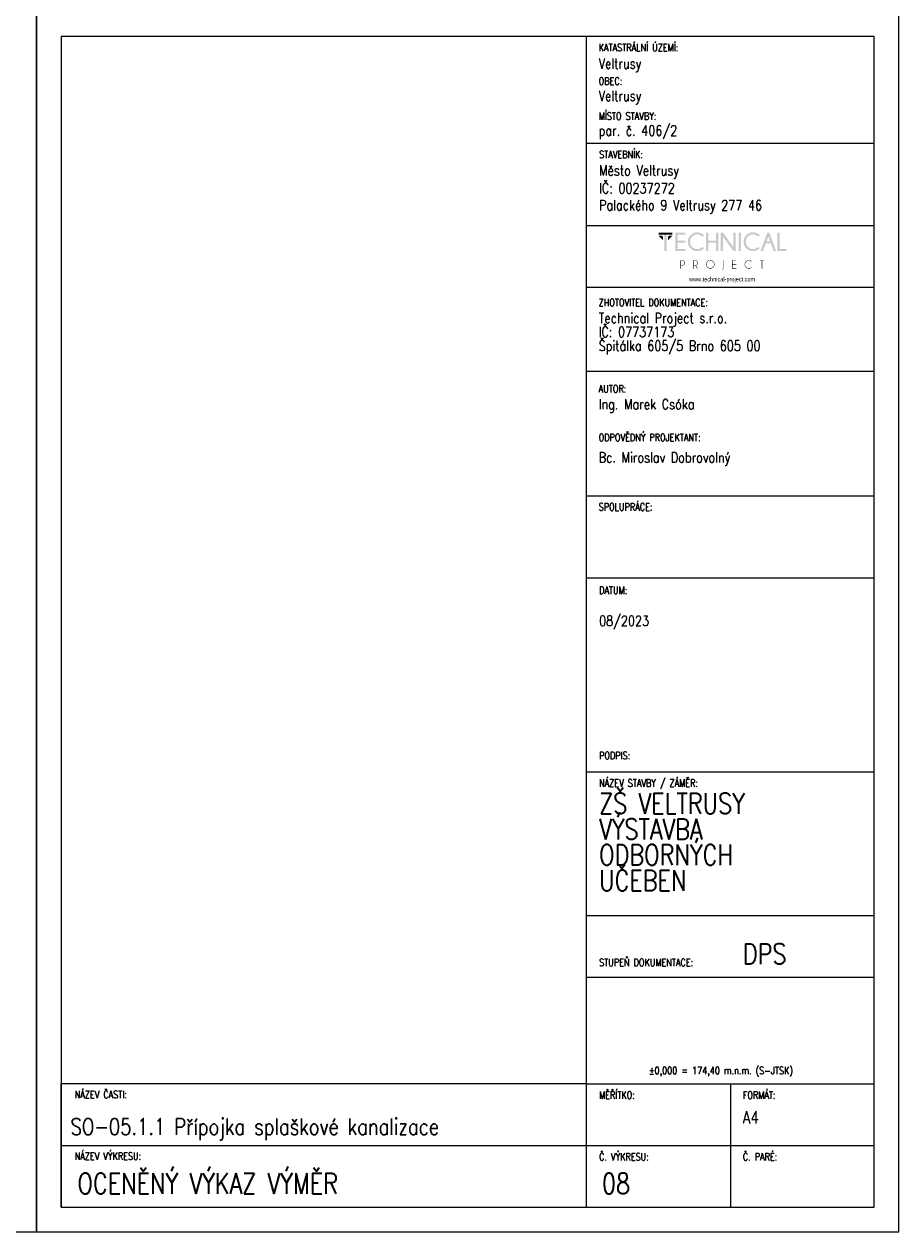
# Model space of a CAD drawing. Header units: millimetres. Extents: x -744 to 2301, y 2052 to 2943.
# Tile 23 of 31: x 1668 to 1881, y 2052 to 2346. Entities that reach past the tile are written whole.
import ezdxf

# ---------------------------------------------------------------- set-up
doc = ezdxf.new("R2010")
doc.units = ezdxf.units.MM
doc.header["$MEASUREMENT"] = 0
doc.layers.add('NETISK', color=7, linetype='Continuous', plot=False)
doc.layers.add('TP_01_Rozpiska', color=7, linetype='Continuous', lineweight=5)
doc.layers.add('Znojmoprojekt - Popisy.Znojmoprojekt', color=7, linetype='Continuous')
doc.styles.add('GENERATED_STYLE_4', font='arial.ttf')
doc.styles.add('ROMANS', font='romans.shx', dxfattribs={"width": 0.8})

# ---------------------------------------------------------------- blocks, each defined once
blk = doc.blocks.new('*U24')
for p, q in [((-210, 291), (-210, 297)), ((-210, 297), (-210, 0)), ((0, 0), (0, 297)), ((-6, 291), (-204, 291)), ((-204, 291), (-204, 6)), ((-6, 6), (-6, 291)), ((-210, 6), (-210, 0)), ((-204, 6), (-6, 6)), ((-210, 0), (0, 0))]:
    blk.add_line(p, q)
blk = doc.blocks.new('A$C01D51CA2')
at = {"layer": 'TP_01_Rozpiska'}
for points in [[(-45.09, 17.59), (-45.09, 16.91), (-40.45, 16.91), (-40.45, 17.59)], [(-45.09, 16.5), (-43.58, 14.97), (-43.58, 16.09), (-43.97, 16.5)], [(-43.15, 17.03), (-43.15, 11.39), (-42.38, 11.39), (-42.38, 17.03)], [(-40.45, 16.5), (-41.97, 14.97), (-41.97, 16.09), (-41.57, 16.5)], [(-36.03, 17.59), (-36.03, 16.91), (-38.63, 16.91), (-38.63, 14.83), (-36.03, 14.83), (-36.03, 14.15), (-38.63, 14.15), (-38.63, 12.08), (-36.03, 12.08), (-36.03, 11.39), (-39.4, 11.39), (-39.4, 17.59)], [(-28.26, 14.15), (-28.26, 11.39), (-29.05, 11.39), (-29.05, 17.59), (-28.26, 17.59), (-28.26, 14.83), (-25.73, 14.83), (-25.73, 17.59), (-24.94, 17.59), (-24.94, 11.39), (-25.73, 11.39), (-25.73, 14.15)], [(-23.29, 17.59), (-19.78, 12.64), (-19.78, 17.59), (-19, 17.59), (-19, 11.39), (-19.86, 11.39), (-23.29, 16.22), (-23.29, 11.39), (-24.07, 11.39), (-24.07, 17.59)], [(-18, 17.59), (-18, 11.39), (-17.23, 11.39), (-17.23, 17.59)], [(-4.92, 11.41), (-4.92, 17.59), (-4.14, 17.59), (-4.14, 12.08), (-1.91, 12.08), (-1.91, 11.41)], [(-18.85, 8.23), (-18.85, 8.07), (-20.1, 8.07), (-20.1, 6.92), (-18.85, 6.92), (-18.85, 6.76), (-20.1, 6.76), (-20.1, 5.6), (-18.85, 5.6), (-18.85, 5.44), (-20.25, 5.44), (-20.25, 8.23)], [(-10.06, 8.07), (-10.06, 5.44), (-10.22, 5.44), (-10.22, 8.07), (-10.93, 8.07), (-10.93, 8.23), (-9.35, 8.23), (-9.35, 8.07)]]:
    blk.add_hatch(color=256, dxfattribs=at).paths.add_polyline_path(points)
h = blk.add_hatch(color=256, dxfattribs=at)
edge = h.paths.add_edge_path()
edge.add_line((-30.26, 12.76), (-29.72, 12.28))
edge.add_spline(control_points=[(-29.72, 12.28), (-30.41, 11.65), (-31.18, 11.32), (-32.02, 11.32), (-32.02, 11.32), (-32.93, 11.32), (-33.68, 11.64), (-34.31, 12.26), (-34.31, 12.26), (-34.93, 12.89), (-35.23, 13.63), (-35.23, 14.5), (-35.23, 14.5), (-35.23, 15.35), (-34.93, 16.09), (-34.31, 16.72), (-34.31, 16.72), (-33.68, 17.36), (-32.93, 17.67), (-32.02, 17.67), (-32.02, 17.67), (-31.18, 17.67), (-30.41, 17.34), (-29.72, 16.7)], knot_values=[0, 0, 0, 0, 0.041667, 0.041667, 0.041667, 0.041767, 0.083333, 0.083333, 0.083333, 0.083433, 0.125, 0.125, 0.125, 0.1251, 0.166667, 0.166667, 0.166667, 0.166767, 0.208333, 0.208333, 0.208333, 0.208433, 1, 1, 1, 1], degree=3, periodic=0)
edge.add_line((-29.72, 16.7), (-30.26, 16.22))
edge.add_spline(control_points=[(-30.26, 16.22), (-30.82, 16.73), (-31.41, 16.98), (-32.02, 16.98), (-32.02, 16.98), (-32.68, 16.98), (-33.25, 16.73), (-33.73, 16.26), (-33.73, 16.26), (-34.21, 15.78), (-34.45, 15.19), (-34.45, 14.5), (-34.45, 14.5), (-34.45, 13.79), (-34.21, 13.22), (-33.73, 12.72), (-33.73, 12.72), (-33.25, 12.25), (-32.68, 12.02), (-32.02, 12.02), (-32.02, 12.02), (-31.41, 12.02), (-30.82, 12.26), (-30.26, 12.76)], knot_values=[0, 0, 0, 0, 0.041667, 0.041667, 0.041667, 0.041767, 0.083333, 0.083333, 0.083333, 0.083433, 0.125, 0.125, 0.125, 0.1251, 0.166667, 0.166667, 0.166667, 0.166767, 0.208333, 0.208333, 0.208333, 0.208433, 1, 1, 1, 1], degree=3, periodic=0)
h = blk.add_hatch(color=256, dxfattribs=at)
edge = h.paths.add_edge_path()
edge.add_line((-11.41, 12.76), (-10.87, 12.28))
edge.add_spline(control_points=[(-10.87, 12.28), (-11.56, 11.65), (-12.33, 11.32), (-13.17, 11.32), (-13.17, 11.32), (-14.07, 11.32), (-14.83, 11.64), (-15.45, 12.26), (-15.45, 12.26), (-16.08, 12.89), (-16.37, 13.63), (-16.37, 14.5), (-16.37, 14.5), (-16.37, 15.35), (-16.08, 16.09), (-15.45, 16.72), (-15.45, 16.72), (-14.83, 17.36), (-14.07, 17.67), (-13.17, 17.67), (-13.17, 17.67), (-12.33, 17.67), (-11.56, 17.34), (-10.87, 16.7)], knot_values=[0, 0, 0, 0, 0.041667, 0.041667, 0.041667, 0.041767, 0.083333, 0.083333, 0.083333, 0.083433, 0.125, 0.125, 0.125, 0.1251, 0.166667, 0.166667, 0.166667, 0.166767, 0.208333, 0.208333, 0.208333, 0.208433, 1, 1, 1, 1], degree=3, periodic=0)
edge.add_line((-10.87, 16.7), (-11.41, 16.22))
edge.add_spline(control_points=[(-11.41, 16.22), (-11.97, 16.73), (-12.56, 16.98), (-13.17, 16.98), (-13.17, 16.98), (-13.82, 16.98), (-14.4, 16.73), (-14.88, 16.26), (-14.88, 16.26), (-15.35, 15.78), (-15.6, 15.19), (-15.6, 14.5), (-15.6, 14.5), (-15.6, 13.79), (-15.35, 13.22), (-14.88, 12.72), (-14.88, 12.72), (-14.4, 12.25), (-13.82, 12.02), (-13.17, 12.02), (-13.17, 12.02), (-12.56, 12.02), (-11.97, 12.26), (-11.41, 12.76)], knot_values=[0, 0, 0, 0, 0.041667, 0.041667, 0.041667, 0.041767, 0.083333, 0.083333, 0.083333, 0.083433, 0.125, 0.125, 0.125, 0.1251, 0.166667, 0.166667, 0.166667, 0.166767, 0.208333, 0.208333, 0.208333, 0.208433, 1, 1, 1, 1], degree=3, periodic=0)
h = blk.add_hatch(color=256, dxfattribs=at)
h.paths.add_polyline_path([(-7.4, 14.65), (-7.99, 16.29), (-8.6, 14.65)])
h.paths.add_polyline_path([(-7.64, 17.59), (-5.41, 11.41), (-6.21, 11.41), (-7.15, 13.97), (-8.83, 13.97), (-9.78, 11.41), (-10.6, 11.41), (-8.33, 17.59)])
h = blk.add_hatch(color=256, dxfattribs=at)
edge = h.paths.add_edge_path()
edge.add_line((-37.56, 8.07), (-37.56, 6.57))
edge.add_line((-37.56, 6.57), (-37.08, 6.57))
edge.add_spline(control_points=[(-37.08, 6.57), (-36.89, 6.57), (-36.71, 6.64), (-36.56, 6.79), (-36.56, 6.79), (-36.41, 6.94), (-36.34, 7.12), (-36.34, 7.33), (-36.34, 7.33), (-36.34, 7.53), (-36.41, 7.71), (-36.56, 7.86), (-36.56, 7.86), (-36.71, 8), (-36.89, 8.07), (-37.08, 8.07)], knot_values=[0, 0, 0, 0, 0.0625, 0.0625, 0.0625, 0.0626, 0.125, 0.125, 0.125, 0.1251, 0.1875, 0.1875, 0.1875, 0.1876, 1, 1, 1, 1], degree=3, periodic=0)
edge.add_line((-37.08, 8.07), (-37.56, 8.07))
edge = h.paths.add_edge_path()
edge.add_line((-37.56, 6.41), (-37.56, 5.44))
edge.add_line((-37.56, 5.44), (-37.73, 5.44))
edge.add_line((-37.73, 5.44), (-37.73, 8.23))
edge.add_line((-37.73, 8.23), (-36.99, 8.23))
edge.add_spline(control_points=[(-36.99, 8.23), (-36.77, 8.2), (-36.59, 8.12), (-36.44, 7.97), (-36.44, 7.97), (-36.28, 7.79), (-36.18, 7.58), (-36.18, 7.33), (-36.18, 7.33), (-36.18, 7.07), (-36.28, 6.85), (-36.44, 6.67), (-36.44, 6.67), (-36.62, 6.51), (-36.84, 6.41), (-37.08, 6.41)], knot_values=[0, 0, 0, 0, 0.0625, 0.0625, 0.0625, 0.0626, 0.125, 0.125, 0.125, 0.1251, 0.1875, 0.1875, 0.1875, 0.1876, 1, 1, 1, 1], degree=3, periodic=0)
edge.add_line((-37.08, 6.41), (-37.56, 6.41))
h = blk.add_hatch(color=256, dxfattribs=at)
edge = h.paths.add_edge_path()
edge.add_line((-33.17, 8.07), (-33.17, 6.57))
edge.add_line((-33.17, 6.57), (-32.71, 6.57))
edge.add_spline(control_points=[(-32.71, 6.57), (-32.5, 6.57), (-32.32, 6.64), (-32.17, 6.79), (-32.17, 6.79), (-32.02, 6.94), (-31.96, 7.12), (-31.96, 7.33), (-31.96, 7.33), (-31.96, 7.53), (-32.02, 7.71), (-32.17, 7.86), (-32.17, 7.86), (-32.32, 8), (-32.5, 8.07), (-32.71, 8.07)], knot_values=[0, 0, 0, 0, 0.0625, 0.0625, 0.0625, 0.0626, 0.125, 0.125, 0.125, 0.1251, 0.1875, 0.1875, 0.1875, 0.1876, 1, 1, 1, 1], degree=3, periodic=0)
edge.add_line((-32.71, 8.07), (-33.17, 8.07))
edge = h.paths.add_edge_path()
edge.add_line((-32.66, 6.41), (-33.17, 6.41))
edge.add_line((-33.17, 6.41), (-33.17, 5.44))
edge.add_line((-33.17, 5.44), (-33.34, 5.44))
edge.add_line((-33.34, 5.44), (-33.34, 8.23))
edge.add_line((-33.34, 8.23), (-32.61, 8.23))
edge.add_spline(control_points=[(-32.61, 8.23), (-32.4, 8.2), (-32.22, 8.12), (-32.07, 7.97), (-32.07, 7.97), (-31.89, 7.79), (-31.79, 7.58), (-31.79, 7.33), (-31.79, 7.33), (-31.79, 7.07), (-31.89, 6.85), (-32.07, 6.69), (-32.07, 6.69), (-32.19, 6.56), (-32.33, 6.48), (-32.48, 6.44)], knot_values=[0, 0, 0, 0, 0.0625, 0.0625, 0.0625, 0.0626, 0.125, 0.125, 0.125, 0.1251, 0.1875, 0.1875, 0.1875, 0.1876, 1, 1, 1, 1], degree=3, periodic=0)
edge.add_line((-32.48, 6.44), (-31.84, 5.44))
edge.add_line((-31.84, 5.44), (-32.04, 5.44))
edge.add_line((-32.04, 5.44), (-32.66, 6.41))
h = blk.add_hatch(color=256, dxfattribs=at)
edge = h.paths.add_edge_path()
edge.add_spline(control_points=[(-27.62, 8.12), (-27.98, 8.12), (-28.27, 7.99), (-28.52, 7.74), (-28.52, 7.74), (-28.77, 7.49), (-28.9, 7.2), (-28.9, 6.84), (-28.9, 6.84), (-28.9, 6.49), (-28.77, 6.2), (-28.52, 5.95), (-28.52, 5.95), (-28.27, 5.7), (-27.98, 5.57), (-27.62, 5.57), (-27.62, 5.57), (-27.27, 5.57), (-26.98, 5.7), (-26.73, 5.95), (-26.73, 5.95), (-26.47, 6.2), (-26.35, 6.49), (-26.35, 6.84), (-26.35, 6.84), (-26.35, 7.2), (-26.47, 7.49), (-26.73, 7.74), (-26.73, 7.74), (-26.98, 7.99), (-27.27, 8.12), (-27.62, 8.12)], knot_values=[0, 0, 0, 0, 0.03125, 0.03125, 0.03125, 0.03135, 0.0625, 0.0625, 0.0625, 0.0626, 0.09375, 0.09375, 0.09375, 0.09385, 0.125, 0.125, 0.125, 0.1251, 0.15625, 0.15625, 0.15625, 0.15635, 0.1875, 0.1875, 0.1875, 0.1876, 0.21875, 0.21875, 0.21875, 0.21885, 1, 1, 1, 1], degree=3, periodic=0)
edge = h.paths.add_edge_path()
edge.add_spline(control_points=[(-26.61, 7.86), (-26.33, 7.58), (-26.19, 7.23), (-26.19, 6.84), (-26.19, 6.84), (-26.19, 6.44), (-26.33, 6.11), (-26.61, 5.83), (-26.61, 5.83), (-26.89, 5.56), (-27.22, 5.41), (-27.62, 5.41), (-27.62, 5.41), (-28.01, 5.41), (-28.36, 5.56), (-28.64, 5.83), (-28.64, 5.83), (-28.91, 6.11), (-29.05, 6.44), (-29.05, 6.84), (-29.05, 6.84), (-29.05, 7.23), (-28.91, 7.58), (-28.64, 7.86), (-28.64, 7.86), (-28.36, 8.14), (-28.01, 8.28), (-27.62, 8.28), (-27.62, 8.28), (-27.22, 8.28), (-26.89, 8.14), (-26.61, 7.86)], knot_values=[0, 0, 0, 0, 0.03125, 0.03125, 0.03125, 0.03135, 0.0625, 0.0625, 0.0625, 0.0626, 0.09375, 0.09375, 0.09375, 0.09385, 0.125, 0.125, 0.125, 0.1251, 0.15625, 0.15625, 0.15625, 0.15635, 0.1875, 0.1875, 0.1875, 0.1876, 0.21875, 0.21875, 0.21875, 0.21885, 1, 1, 1, 1], degree=3, periodic=0)
h = blk.add_hatch(color=256, dxfattribs=at)
edge = h.paths.add_edge_path()
edge.add_spline(control_points=[(-23.19, 5.39), (-23.19, 5.24), (-23.24, 5.13), (-23.34, 5.05), (-23.34, 5.05), (-23.44, 4.95), (-23.56, 4.9), (-23.69, 4.9)], knot_values=[0, 0, 0, 0, 0.125, 0.125, 0.125, 0.1251, 1, 1, 1, 1], degree=3, periodic=0)
edge.add_line((-23.69, 4.9), (-23.69, 5.05))
edge.add_spline(control_points=[(-23.69, 5.05), (-23.59, 5.05), (-23.52, 5.08), (-23.44, 5.14), (-23.44, 5.14), (-23.39, 5.21), (-23.36, 5.29), (-23.36, 5.41)], knot_values=[0, 0, 0, 0, 0.125, 0.125, 0.125, 0.1251, 1, 1, 1, 1], degree=3, periodic=0)
edge.add_line((-23.36, 5.41), (-23.36, 8.23))
edge.add_line((-23.36, 8.23), (-23.19, 8.23))
edge.add_line((-23.19, 8.23), (-23.19, 5.39))
h = blk.add_hatch(color=256, dxfattribs=at)
edge = h.paths.add_edge_path()
edge.add_line((-13.73, 5.88), (-13.61, 5.79))
edge.add_spline(control_points=[(-13.61, 5.79), (-13.87, 5.54), (-14.2, 5.41), (-14.56, 5.41), (-14.56, 5.41), (-14.96, 5.41), (-15.3, 5.56), (-15.58, 5.83), (-15.58, 5.83), (-15.86, 6.11), (-15.99, 6.44), (-15.99, 6.84), (-15.99, 6.84), (-15.99, 7.23), (-15.86, 7.58), (-15.58, 7.86), (-15.58, 7.86), (-15.3, 8.14), (-14.96, 8.27), (-14.56, 8.27), (-14.56, 8.27), (-14.2, 8.27), (-13.87, 8.15), (-13.61, 7.89)], knot_values=[0, 0, 0, 0, 0.041667, 0.041667, 0.041667, 0.041767, 0.083333, 0.083333, 0.083333, 0.083433, 0.125, 0.125, 0.125, 0.1251, 0.166667, 0.166667, 0.166667, 0.166767, 0.208333, 0.208333, 0.208333, 0.208433, 1, 1, 1, 1], degree=3, periodic=0)
edge.add_line((-13.61, 7.89), (-13.73, 7.79))
edge.add_spline(control_points=[(-13.73, 7.79), (-13.97, 8), (-14.25, 8.1), (-14.56, 8.1), (-14.56, 8.1), (-14.93, 8.1), (-15.22, 7.99), (-15.47, 7.74), (-15.47, 7.74), (-15.72, 7.49), (-15.85, 7.2), (-15.85, 6.84), (-15.85, 6.84), (-15.85, 6.49), (-15.72, 6.2), (-15.47, 5.95), (-15.47, 5.95), (-15.22, 5.7), (-14.93, 5.57), (-14.56, 5.57), (-14.56, 5.57), (-14.25, 5.57), (-13.97, 5.67), (-13.73, 5.88)], knot_values=[0, 0, 0, 0, 0.041667, 0.041667, 0.041667, 0.041767, 0.083333, 0.083333, 0.083333, 0.083433, 0.125, 0.125, 0.125, 0.1251, 0.166667, 0.166667, 0.166667, 0.166767, 0.208333, 0.208333, 0.208333, 0.208433, 1, 1, 1, 1], degree=3, periodic=0)
at = {"layer": 'Znojmoprojekt - Popisy.Znojmoprojekt', "color": 7, "linetype": 'Continuous', "lineweight": 13, "insert": (-23.61, 1.59), "char_height": 1.5, "width": 19.5072, "attachment_point": 5, "style": 'GENERATED_STYLE_4'}
blk.add_mtext('\\A1;{\\fBahnschrift Light|b0|i0|c238|p34;\\W0.75;www.technical-project.com}', dxfattribs=at)

msp = doc.modelspace()

# ---------------------------------------------------------------- linework, layer by layer
at = {"layer": 'TP_01_Rozpiska'}
for p, q in [((1804.88, 2057.81), (1804.88, 2342.81)), ((1804.88, 2316.81), (1874.98, 2316.81)), ((1804.88, 2296.81), (1874.88, 2296.81)), ((1804.88, 2281.74), (1874.88, 2281.74)), ((1804.88, 2261.29), (1874.88, 2261.29)), ((1804.88, 2230.98), (1874.88, 2230.98)), ((1804.88, 2210.98), (1874.88, 2210.98)), ((1804.88, 2163.78), (1874.98, 2163.78)), ((1804.88, 2128.78), (1874.98, 2128.78)), ((1804.88, 2087.81), (1676.98, 2087.81)), ((1676.98, 2057.81), (1676.98, 2087.81)), ((1804.88, 2087.81), (1874.98, 2087.81)), ((1839.98, 2087.81), (1839.98, 2057.81)), ((1676.98, 2072.81), (1874.98, 2072.81))]:
    msp.add_line(p, q, dxfattribs=at)
at = {"layer": 'TP_01_Rozpiska', "color": 7, "linetype": 'Continuous', "lineweight": 13}
msp.add_line((1804.88, 2113.78), (1874.98, 2113.78), dxfattribs=at)

# ---------------------------------------------------------------- block references
at = {"xscale": 0.7200000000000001, "yscale": 0.7200000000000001, "zscale": 0.7200000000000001}
msp.add_blockref('A$C01D51CA2', (1854.95, 2282.4), dxfattribs=at)
at = {"layer": 'NETISK'}
for p in [(1670.98, 2051.81), (1880.98, 2051.81)]:
    msp.add_blockref('*U24', p, dxfattribs=at)

# ---------------------------------------------------------------- texts
at = {"color": 7, "linetype": 'Continuous', "lineweight": 0, "char_height": 1.8, "attachment_point": 1, "style": 'ROMANS'}
for s, insert in [('\\A1;KATASTRÁLNÍ ÚZEMÍ:', (1807.88, 2341)), ('\\A1;OBEC:', (1807.88, 2332.84)), ('\\A1;MÍSTO STAVBY:', (1807.88, 2324.33)), ('\\A1;STAVEBNÍK:', (1807.98, 2315)), ('\\A1;ZHOTOVITEL DOKUMENTACE:', (1807.88, 2278.94)), ('\\A1;AUTOR:', (1807.88, 2257.96)), ('\\A1;ODPOVĚDNÝ PROJEKTANT:', (1807.88, 2246.1)), ('\\A1;SPOLUPRÁCE:', (1807.88, 2229.17)), ('\\A1;DATUM:', (1807.98, 2208.88)), ('\\A1;PODPIS:', (1807.98, 2168.66)), ('\\A1;NÁZEV STAVBY / ZÁMĚR:', (1807.98, 2161.97)), ('\\A1;STUPEŇ DOKUMENTACE:', (1807.98, 2118.3)), ('\\A1;±0,000 = 174,40 m.n.m. (S-JTSK)', (1820.12, 2091.98)), ('\\A1;NÁZEV ČASTI:', (1680.29, 2086.14)), ('\\A1;{\\Fromand|c238;MĚŘÍTKO:}', (1807.98, 2086)), ('\\A1;FORMÁT:', (1842.98, 2086)), ('\\A1;NÁZEV VÝKRESU:', (1680.29, 2071.14)), ('\\A1;{\\Fromand|c238;Č. VÝKRESU:}', (1807.98, 2071)), ('\\A1;{\\Fromand|c238;Č. PARÉ:}', (1842.98, 2071))]:
    msp.add_mtext(s, dxfattribs=dict(at, insert=insert))
at = {"color": 7, "linetype": 'Continuous', "lineweight": 25, "style": 'ROMANS'}
for s, insert, char_height, attachment_point in [('\\A1;Veltrusy', (1807.88, 2334.12), 2.5, 7), ('\\A1;Veltrusy', (1807.88, 2326.26), 2.5, 7), ('\\A1;par. č. 406/2', (1807.88, 2317.81), 2.5, 7), ('\\A1;Město Veltrusy', (1807.98, 2308.12), 2.5, 7), ('\\A1;IČ: 00237272', (1807.98, 2304.6), 2.5, 7), ('\\A1;Palackého 9 Veltrusy 277 46', (1807.98, 2299.65), 2.5, 7), ('\\A1;Ing. Marek Csóka', (1807.88, 2254.54), 2.5, 1), ('\\A1;08/2023', (1807.98, 2201.8), 2.5, 1), ('\\A1;DPS', (1842.98, 2121.96), 5, 1), ('\\A1;SO-05.1.1 Přípojka splaškové kanalizace', (1679.3, 2079.42), 4, 1), ('\\A1;A4', (1842.98, 2081.19), 3, 1), ('\\A1;OCENĚNÝ VÝKAZ VÝMĚR', (1680.96, 2066.08), 5, 1), ('\\A1;08', (1808.68, 2066.08), 5, 1)]:
    msp.add_mtext(s, dxfattribs=dict(at, insert=insert, char_height=char_height, attachment_point=attachment_point))
at = {"color": 7, "linetype": 'Continuous', "lineweight": 25, "char_height": 2.5, "attachment_point": 1, "style": 'ROMANS'}
for s, insert, line_spacing_factor in [('\\A1;Technical Project s.r.o.\\PIČ: 07737173\\PŠpitálka 605/5 Brno 605 00', (1807.88, 2275.52), 0.811616), ('\\A1;Bc. Miroslav Dobrovolný', (1807.88, 2241.59), 0.783211)]:
    msp.add_mtext(s, dxfattribs=dict(at, insert=insert, line_spacing_factor=line_spacing_factor))
at = {"color": 7, "linetype": 'Continuous', "lineweight": 25, "insert": (1807.98, 2158.57), "char_height": 5, "width": 48.0061, "attachment_point": 1, "line_spacing_factor": 0.75, "style": 'ROMANS'}
msp.add_mtext('\\A1;ZŠ VELTRUSY  VÝSTAVBA \\PODBORNÝCH \\PUČEBEN', dxfattribs=at)

doc.saveas('drawing.dxf')
